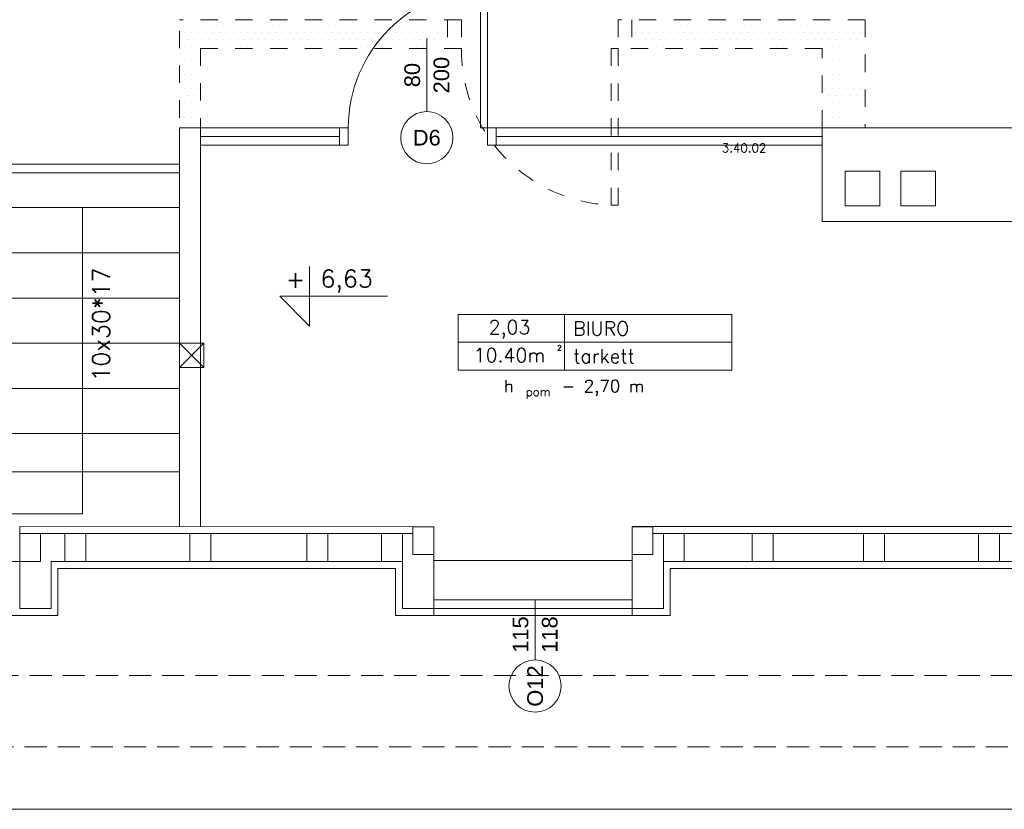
# Model space of a CAD drawing. Header units: millimetres. Extents: x -2274 to 12297, y -16157 to 26321.
# Tile 21 of 256: x -965 to -399, y -10157 to -9703. Entities that reach past the tile are written whole.
import ezdxf
from ezdxf.enums import TextEntityAlignment as Align

# ---------------------------------------------------------------- set-up
doc = ezdxf.new("R2010")
doc.units = ezdxf.units.MM
doc.linetypes.add('4002', pattern=[2, 1, -1])
doc.linetypes.add('DASHED', pattern=[19.05, 12.7, -6.35])
for name, color, linetype in [('-LI-WIDOK', 2, 'Continuous'), ('-MEBLE', 1, 'Continuous'), ('_PROJEKTOWANE', 5, 'Continuous'), ('drzwi łuk', 1, 'Continuous'), ('PROJEKTOWANE', 5, 'Continuous')]:
    doc.layers.add(name, color=color, linetype=linetype)
for name, color, linetype, lineweight in [('-ŚCIANY DZIAŁOWE', 3, 'Continuous', 35), ('-ŚCIANY NOŚNE', 4, 'Continuous', 53), ('CIENKA - KRESKOWANIA', 254, 'Continuous', 0), ('CIENKA - OPISY', 2, 'Continuous', 25)]:
    doc.layers.add(name, color=color, linetype=linetype, lineweight=lineweight)
doc.layers.add('DO USU', color=7, linetype='Continuous', true_color=0x969696)
doc.styles.add('ARIAL', font='arial.ttf', dxfattribs={"height": 0.5})
doc.styles.add('SIMPLEX', font='simplex')
doc.linetypes.add('ZIGZAG', pattern='A,0.00254,-5.08,[131,ltypeshp.shx,S=5.08,R=0,X=-5.08,Y=0],-10.16,[131,ltypeshp.shx,S=5.08,R=180,X=5.08,Y=0],-5.08', length=20.32254)

msp = doc.modelspace()

# ---------------------------------------------------------------- linework, layer by layer
at = {"layer": '-LI-WIDOK', "color": 253, "lineweight": 13}
for p, q in [((-1004.31, -9786.03), (-873, -9786.03)), ((-1004.31, -9791.03), (-873, -9791.03)), ((-490.5, -9790), (-490.5, -9810)), ((-470.5, -9790), (-490.5, -9790)), ((-470.5, -9810), (-470.5, -9790)), ((-458.5, -9790), (-458.5, -9810)), ((-438.5, -9790), (-458.5, -9790)), ((-438.5, -9810), (-438.5, -9790)), ((-1013.5, -9810.96), (-873, -9810.96)), ((-490.5, -9810), (-470.5, -9810)), ((-458.5, -9810), (-438.5, -9810)), ((-990.5, -9836.96), (-873, -9836.96)), ((-990.5, -9862.96), (-873, -9862.96)), ((-990.5, -9888.96), (-873, -9888.96)), ((-990.5, -9914.96), (-873, -9914.96)), ((-990.5, -9940.96), (-873, -9940.96)), ((-1142, -9963), (-873, -9963)), ((-964.86, -10041.56), (-964.86, -9994.45)), ((-964.86, -9994.45), (-726.95, -9994.51)), ((-964.86, -10014.45), (-964.86, -9998.45)), ((-964.86, -9998.45), (-952.86, -9998.45)), ((-952.86, -9998.45), (-926.84, -9998.45)), ((-952.86, -9998.45), (-952.86, -10014.45)), ((-938.84, -9998.45), (-738.95, -9998.45)), ((-938.84, -10014.45), (-938.84, -9998.45)), ((-926.84, -9998.45), (-926.84, -10014.45)), ((-867, -10014.45), (-867, -9998.45)), ((-863.84, -9998.45), (-851.84, -9998.45)), ((-855, -9998.45), (-855, -10014.45)), ((-799.84, -10014.45), (-799.84, -9998.45)), ((-799.84, -9998.45), (-787.84, -9998.45)), ((-787.84, -9998.45), (-787.84, -10014.45)), ((-744.95, -9998.45), (-756.95, -9998.45)), ((-756.95, -9998.45), (-756.95, -10014.45)), ((-744.95, -10014.45), (-744.95, -9998.45)), ((-738.95, -10010.51), (-738.95, -9994.51)), ((-738.95, -9994.51), (-726.95, -9994.51)), ((-726.95, -9994.45), (-726.95, -10041.56)), ((-726.95, -9994.51), (-726.95, -10010.51)), ((-612.95, -9994.45), (-203.29, -9994.45)), ((-612.95, -10041.56), (-612.95, -9994.51)), ((-612.95, -10010.51), (-612.95, -9994.51)), ((-612.95, -9994.51), (-600.95, -9994.51)), ((-600.95, -9994.51), (-600.95, -10010.51)), ((-600.95, -9998.45), (-203.29, -9998.45)), ((-594.95, -10014.45), (-594.95, -9998.45)), ((-594.95, -9998.45), (-582.95, -9998.45)), ((-582.95, -9998.45), (-582.95, -10014.45)), ((-543.84, -10014.45), (-543.84, -9998.45)), ((-543.84, -9998.45), (-531.84, -9998.45)), ((-531.84, -9998.45), (-531.84, -10014.45)), ((-479.84, -10014.45), (-479.84, -9998.45)), ((-479.84, -9998.45), (-467.84, -9998.45)), ((-467.84, -9998.45), (-467.84, -10014.45)), ((-413.84, -10014.45), (-413.84, -9998.45)), ((-413.84, -9998.45), (-401.84, -9998.45)), ((-401.84, -9998.45), (-401.84, -10014.45)), ((-1078.86, -10014.45), (-964.86, -10014.45)), ((-952.86, -10014.45), (-964.86, -10014.45)), ((-946.86, -10041.56), (-946.86, -10014.45)), ((-946.86, -10014.45), (-744.95, -10014.45)), ((-926.84, -10014.45), (-938.84, -10014.45)), ((-851.84, -10014.45), (-863.84, -10014.45)), ((-787.84, -10014.45), (-799.84, -10014.45)), ((-756.95, -10014.45), (-744.95, -10014.45)), ((-744.95, -10014.45), (-744.95, -10041.56)), ((-726.95, -10010.51), (-738.95, -10010.51)), ((-726.95, -10013.95), (-612.95, -10013.95)), ((-600.95, -10010.51), (-612.95, -10010.51)), ((-594.95, -10041.56), (-594.95, -10014.45)), ((-594.95, -10014.45), (-5, -10014.45)), ((-582.95, -10014.45), (-594.95, -10014.45)), ((-531.84, -10014.45), (-543.84, -10014.45)), ((-467.84, -10014.45), (-479.84, -10014.45)), ((-401.84, -10014.45), (-413.84, -10014.45)), ((-942.86, -10045.56), (-942.86, -10018.45)), ((-942.86, -10018.45), (-748.95, -10018.45)), ((-748.95, -10018.45), (-748.95, -10045.56)), ((-590.95, -10018.45), (-5, -10018.45)), ((-590.95, -10045.56), (-590.95, -10018.45)), ((-964.86, -10041.56), (-946.86, -10041.56)), ((-744.95, -10041.56), (-726.95, -10041.56)), ((-612.95, -10041.56), (-594.95, -10041.56)), ((-964.86, -10045.56), (-942.86, -10045.56)), ((-748.95, -10045.56), (-726.95, -10045.56)), ((-612.95, -10045.56), (-590.95, -10045.56)), ((-1710, -10157), (0, -10157))]:
    msp.add_line(p, q, dxfattribs=at)
at = {"layer": '-LI-WIDOK', "color": 253, "linetype": 'DASHED', "lineweight": 13}
for p, q in [((-1664, -10080), (-46, -10080)), ((-1705, -10121), (-5, -10121))]:
    msp.add_line(p, q, dxfattribs=at)
at = {"layer": '-MEBLE', "color": 253, "lineweight": 13}
for p, q in [((-798.29, -9844.8), (-798.29, -9879.09)), ((-815.44, -9861.94), (-753.44, -9861.94)), ((-815.44, -9861.94), (-798.29, -9879.09))]:
    msp.add_line(p, q, dxfattribs=at)
at = {"layer": '-ŚCIANY DZIAŁOWE', "color": 253, "lineweight": 13}
for p, q in [((-873, -9765), (-873, -9994.45)), ((-861, -9765), (-873, -9765)), ((-861, -9765), (-861, -9994.45)), ((-861, -9772.5), (-861, -9994.48)), ((-873, -9994.45), (-873, -9790.8)), ((-503.69, -9813), (-503.69, -9819)), ((-859, -9888.96), (-873, -9888.96)), ((-873, -9888.96), (-873, -9902.96)), ((-859, -9902.96), (-859, -9888.96)), ((-873, -9902.96), (-859, -9902.96)), ((-726.95, -10045.56), (-726.95, -10036.56)), ((-612.95, -10036.56), (-612.95, -10045.56))]:
    msp.add_line(p, q, dxfattribs=at)
at = {"layer": '-ŚCIANY NOŚNE', "color": 253, "lineweight": 13}
for p, q in [((-409.69, -9765), (-503.69, -9765)), ((-503.69, -9765), (-503.69, -9819)), ((-149.6, -9765), (-409.69, -9765)), ((-503.69, -9819), (-409.69, -9819)), ((-503.69, -9819), (-409.69, -9819)), ((-503.69, -9819), (-378.69, -9819))]:
    msp.add_line(p, q, dxfattribs=at)
at = {"layer": '_PROJEKTOWANE', "color": 253, "linetype": 'ZIGZAG', "lineweight": 13}
for p, q in [((-781, -9770), (-861, -9770)), ((-503.69, -9770), (-691, -9770))]:
    msp.add_line(p, q, dxfattribs=at)
at = {"layer": 'CIENKA - KRESKOWANIA', "color": 253, "linetype": 'DASHED', "lineweight": 13, "ltscale": 0.5}
for p, q in [((-621, -9703), (-621, -9710)), ((-613, -9703), (-613, -9703))]:
    msp.add_line(p, q, dxfattribs=at)
at = {"layer": 'DO USU', "color": 253, "linetype": '4002', "lineweight": 13, "ltscale": 10}
for p, q in [((-711, -9703), (-873, -9703)), ((-873, -9759.27), (-873, -9703)), ((-718.98, -9703), (-718.98, -9719.48)), ((-711, -9703), (-711, -9719.46)), ((-479, -9703), (-621, -9703)), ((-621, -9703), (-621, -9719.5)), ((-613, -9703), (-613, -9719.5)), ((-479, -9703), (-479, -9765)), ((-861, -9719.46), (-861, -9765)), ((-711, -9719.46), (-861, -9719.46)), ((-861, -9719.46), (-711, -9719.46)), ((-625, -9809.5), (-625, -9719.5)), ((-625, -9719.5), (-621, -9719.5)), ((-503.69, -9719.5), (-621, -9719.5)), ((-621, -9719.5), (-621, -9809.5)), ((-503.69, -9765), (-503.69, -9719.5)), ((-621, -9809.5), (-625, -9809.5))]:
    msp.add_line(p, q, dxfattribs=at)
at = {"layer": 'DO USU', "color": 253, "linetype": 'Continuous', "lineweight": 13, "ltscale": 10}
for p, q in [((-872.25, -9706.25), (-872.25, -9706.25)), ((-868.2, -9706.25), (-868.2, -9706.25)), ((-864.16, -9706.25), (-864.16, -9706.25)), ((-860.11, -9706.25), (-860.11, -9706.25)), ((-856.06, -9706.25), (-856.06, -9706.25)), ((-852.01, -9706.25), (-852.01, -9706.25)), ((-847.96, -9706.25), (-847.96, -9706.25)), ((-843.91, -9706.25), (-843.91, -9706.25)), ((-839.87, -9706.25), (-839.87, -9706.25)), ((-835.82, -9706.25), (-835.82, -9706.25)), ((-831.77, -9706.25), (-831.77, -9706.25)), ((-827.72, -9706.25), (-827.72, -9706.25)), ((-823.67, -9706.25), (-823.67, -9706.25)), ((-819.63, -9706.25), (-819.63, -9706.25)), ((-815.58, -9706.25), (-815.58, -9706.25)), ((-811.53, -9706.25), (-811.53, -9706.25)), ((-807.48, -9706.25), (-807.48, -9706.25)), ((-803.43, -9706.25), (-803.43, -9706.25)), ((-799.39, -9706.25), (-799.39, -9706.25)), ((-795.34, -9706.25), (-795.34, -9706.25)), ((-791.29, -9706.25), (-791.29, -9706.25)), ((-787.24, -9706.25), (-787.24, -9706.25)), ((-783.19, -9706.25), (-783.19, -9706.25)), ((-779.14, -9706.25), (-779.14, -9706.25)), ((-775.1, -9706.25), (-775.1, -9706.25)), ((-771.05, -9706.25), (-771.05, -9706.25)), ((-767, -9706.25), (-767, -9706.25)), ((-762.95, -9706.25), (-762.95, -9706.25)), ((-758.9, -9706.25), (-758.9, -9706.25)), ((-754.86, -9706.25), (-754.86, -9706.25)), ((-750.81, -9706.25), (-750.81, -9706.25)), ((-746.76, -9706.25), (-746.76, -9706.25)), ((-742.71, -9706.25), (-742.71, -9706.25)), ((-738.66, -9706.25), (-738.66, -9706.25)), ((-734.62, -9706.25), (-734.62, -9706.25)), ((-730.57, -9706.25), (-730.57, -9706.25)), ((-726.52, -9706.25), (-726.52, -9706.25)), ((-722.47, -9706.25), (-722.47, -9706.25)), ((-609.12, -9706.25), (-609.12, -9706.25)), ((-605.08, -9706.25), (-605.08, -9706.25)), ((-601.03, -9706.25), (-601.03, -9706.25)), ((-596.98, -9706.25), (-596.98, -9706.25)), ((-592.93, -9706.25), (-592.93, -9706.25)), ((-588.88, -9706.25), (-588.88, -9706.25)), ((-584.83, -9706.25), (-584.83, -9706.25)), ((-580.79, -9706.25), (-580.79, -9706.25)), ((-576.74, -9706.25), (-576.74, -9706.25)), ((-572.69, -9706.25), (-572.69, -9706.25)), ((-568.64, -9706.25), (-568.64, -9706.25)), ((-564.59, -9706.25), (-564.59, -9706.25)), ((-560.55, -9706.25), (-560.55, -9706.25)), ((-556.5, -9706.25), (-556.5, -9706.25)), ((-552.45, -9706.25), (-552.45, -9706.25)), ((-548.4, -9706.25), (-548.4, -9706.25)), ((-544.35, -9706.25), (-544.35, -9706.25)), ((-540.31, -9706.25), (-540.31, -9706.25)), ((-536.26, -9706.25), (-536.26, -9706.25)), ((-532.21, -9706.25), (-532.21, -9706.25)), ((-528.16, -9706.25), (-528.16, -9706.25)), ((-524.11, -9706.25), (-524.11, -9706.25)), ((-520.06, -9706.25), (-520.06, -9706.25)), ((-516.02, -9706.25), (-516.02, -9706.25)), ((-511.97, -9706.25), (-511.97, -9706.25)), ((-507.92, -9706.25), (-507.92, -9706.25)), ((-503.87, -9706.25), (-503.87, -9706.25)), ((-499.82, -9706.25), (-499.82, -9706.25)), ((-495.78, -9706.25), (-495.78, -9706.25)), ((-491.73, -9706.25), (-491.73, -9706.25)), ((-487.68, -9706.25), (-487.68, -9706.25)), ((-483.63, -9706.25), (-483.63, -9706.25)), ((-479.58, -9706.25), (-479.58, -9706.25)), ((-872.25, -9714.35), (-872.25, -9714.35)), ((-870.23, -9710.3), (-870.23, -9710.3)), ((-868.2, -9714.35), (-868.2, -9714.35)), ((-866.18, -9710.3), (-866.18, -9710.3)), ((-864.16, -9714.35), (-864.16, -9714.35)), ((-862.13, -9710.3), (-862.13, -9710.3)), ((-860.11, -9714.35), (-860.11, -9714.35)), ((-858.08, -9710.3), (-858.08, -9710.3)), ((-856.06, -9714.35), (-856.06, -9714.35)), ((-854.04, -9710.3), (-854.04, -9710.3)), ((-852.01, -9714.35), (-852.01, -9714.35)), ((-849.99, -9710.3), (-849.99, -9710.3)), ((-847.96, -9714.35), (-847.96, -9714.35)), ((-845.94, -9710.3), (-845.94, -9710.3)), ((-843.91, -9714.35), (-843.91, -9714.35)), ((-841.89, -9710.3), (-841.89, -9710.3)), ((-839.87, -9714.35), (-839.87, -9714.35)), ((-837.84, -9710.3), (-837.84, -9710.3)), ((-835.82, -9714.35), (-835.82, -9714.35)), ((-833.79, -9710.3), (-833.79, -9710.3)), ((-831.77, -9714.35), (-831.77, -9714.35)), ((-829.75, -9710.3), (-829.75, -9710.3)), ((-827.72, -9714.35), (-827.72, -9714.35)), ((-825.7, -9710.3), (-825.7, -9710.3)), ((-823.67, -9714.35), (-823.67, -9714.35)), ((-821.65, -9710.3), (-821.65, -9710.3)), ((-819.63, -9714.35), (-819.63, -9714.35)), ((-817.6, -9710.3), (-817.6, -9710.3)), ((-815.58, -9714.35), (-815.58, -9714.35)), ((-813.55, -9710.3), (-813.55, -9710.3)), ((-811.53, -9714.35), (-811.53, -9714.35)), ((-809.51, -9710.3), (-809.51, -9710.3)), ((-807.48, -9714.35), (-807.48, -9714.35)), ((-805.46, -9710.3), (-805.46, -9710.3)), ((-803.43, -9714.35), (-803.43, -9714.35)), ((-801.41, -9710.3), (-801.41, -9710.3)), ((-799.39, -9714.35), (-799.39, -9714.35)), ((-797.36, -9710.3), (-797.36, -9710.3)), ((-795.34, -9714.35), (-795.34, -9714.35)), ((-793.31, -9710.3), (-793.31, -9710.3)), ((-791.29, -9714.35), (-791.29, -9714.35)), ((-789.27, -9710.3), (-789.27, -9710.3)), ((-787.24, -9714.35), (-787.24, -9714.35)), ((-785.22, -9710.3), (-785.22, -9710.3)), ((-783.19, -9714.35), (-783.19, -9714.35)), ((-781.17, -9710.3), (-781.17, -9710.3)), ((-779.14, -9714.35), (-779.14, -9714.35)), ((-777.12, -9710.3), (-777.12, -9710.3)), ((-775.1, -9714.35), (-775.1, -9714.35)), ((-773.07, -9710.3), (-773.07, -9710.3)), ((-771.05, -9714.35), (-771.05, -9714.35)), ((-769.02, -9710.3), (-769.02, -9710.3)), ((-767, -9714.35), (-767, -9714.35)), ((-764.98, -9710.3), (-764.98, -9710.3)), ((-762.95, -9714.35), (-762.95, -9714.35)), ((-760.93, -9710.3), (-760.93, -9710.3)), ((-758.9, -9714.35), (-758.9, -9714.35)), ((-756.88, -9710.3), (-756.88, -9710.3)), ((-754.86, -9714.35), (-754.86, -9714.35)), ((-752.83, -9710.3), (-752.83, -9710.3)), ((-750.81, -9714.35), (-750.81, -9714.35)), ((-748.78, -9710.3), (-748.78, -9710.3)), ((-746.76, -9714.35), (-746.76, -9714.35)), ((-744.74, -9710.3), (-744.74, -9710.3)), ((-742.71, -9714.35), (-742.71, -9714.35)), ((-740.69, -9710.3), (-740.69, -9710.3)), ((-738.66, -9714.35), (-738.66, -9714.35)), ((-736.64, -9710.3), (-736.64, -9710.3)), ((-734.62, -9714.35), (-734.62, -9714.35)), ((-732.59, -9710.3), (-732.59, -9710.3)), ((-730.57, -9714.35), (-730.57, -9714.35)), ((-728.54, -9710.3), (-728.54, -9710.3)), ((-726.52, -9714.35), (-726.52, -9714.35)), ((-724.5, -9710.3), (-724.5, -9710.3)), ((-722.47, -9714.35), (-722.47, -9714.35)), ((-720.45, -9710.3), (-720.45, -9710.3)), ((-611.15, -9710.3), (-611.15, -9710.3)), ((-609.12, -9714.35), (-609.12, -9714.35)), ((-607.1, -9710.3), (-607.1, -9710.3)), ((-605.08, -9714.35), (-605.08, -9714.35)), ((-603.05, -9710.3), (-603.05, -9710.3)), ((-601.03, -9714.35), (-601.03, -9714.35)), ((-599, -9710.3), (-599, -9710.3)), ((-596.98, -9714.35), (-596.98, -9714.35)), ((-594.96, -9710.3), (-594.96, -9710.3)), ((-592.93, -9714.35), (-592.93, -9714.35)), ((-590.91, -9710.3), (-590.91, -9710.3)), ((-588.88, -9714.35), (-588.88, -9714.35)), ((-586.86, -9710.3), (-586.86, -9710.3)), ((-584.83, -9714.35), (-584.83, -9714.35)), ((-582.81, -9710.3), (-582.81, -9710.3)), ((-580.79, -9714.35), (-580.79, -9714.35)), ((-578.76, -9710.3), (-578.76, -9710.3)), ((-576.74, -9714.35), (-576.74, -9714.35)), ((-574.71, -9710.3), (-574.71, -9710.3)), ((-572.69, -9714.35), (-572.69, -9714.35)), ((-570.67, -9710.3), (-570.67, -9710.3)), ((-568.64, -9714.35), (-568.64, -9714.35)), ((-566.62, -9710.3), (-566.62, -9710.3)), ((-564.59, -9714.35), (-564.59, -9714.35)), ((-562.57, -9710.3), (-562.57, -9710.3)), ((-560.55, -9714.35), (-560.55, -9714.35)), ((-558.52, -9710.3), (-558.52, -9710.3)), ((-556.5, -9714.35), (-556.5, -9714.35)), ((-554.47, -9710.3), (-554.47, -9710.3)), ((-552.45, -9714.35), (-552.45, -9714.35)), ((-550.43, -9710.3), (-550.43, -9710.3)), ((-548.4, -9714.35), (-548.4, -9714.35)), ((-546.38, -9710.3), (-546.38, -9710.3)), ((-544.35, -9714.35), (-544.35, -9714.35)), ((-542.33, -9710.3), (-542.33, -9710.3)), ((-540.31, -9714.35), (-540.31, -9714.35)), ((-538.28, -9710.3), (-538.28, -9710.3)), ((-536.26, -9714.35), (-536.26, -9714.35)), ((-534.23, -9710.3), (-534.23, -9710.3)), ((-532.21, -9714.35), (-532.21, -9714.35)), ((-530.19, -9710.3), (-530.19, -9710.3)), ((-528.16, -9714.35), (-528.16, -9714.35)), ((-526.14, -9710.3), (-526.14, -9710.3)), ((-524.11, -9714.35), (-524.11, -9714.35)), ((-522.09, -9710.3), (-522.09, -9710.3)), ((-520.06, -9714.35), (-520.06, -9714.35)), ((-518.04, -9710.3), (-518.04, -9710.3)), ((-516.02, -9714.35), (-516.02, -9714.35)), ((-513.99, -9710.3), (-513.99, -9710.3)), ((-511.97, -9714.35), (-511.97, -9714.35)), ((-509.94, -9710.3), (-509.94, -9710.3)), ((-507.92, -9714.35), (-507.92, -9714.35)), ((-505.9, -9710.3), (-505.9, -9710.3)), ((-503.87, -9714.35), (-503.87, -9714.35)), ((-501.85, -9710.3), (-501.85, -9710.3)), ((-499.82, -9714.35), (-499.82, -9714.35)), ((-497.8, -9710.3), (-497.8, -9710.3)), ((-495.78, -9714.35), (-495.78, -9714.35)), ((-493.75, -9710.3), (-493.75, -9710.3)), ((-491.73, -9714.35), (-491.73, -9714.35)), ((-489.7, -9710.3), (-489.7, -9710.3)), ((-487.68, -9714.35), (-487.68, -9714.35)), ((-485.66, -9710.3), (-485.66, -9710.3)), ((-483.63, -9714.35), (-483.63, -9714.35)), ((-481.61, -9710.3), (-481.61, -9710.3)), ((-479.58, -9714.35), (-479.58, -9714.35)), ((-870.23, -9718.39), (-870.23, -9718.39)), ((-866.18, -9718.39), (-866.18, -9718.39)), ((-862.13, -9718.39), (-862.13, -9718.39)), ((-858.08, -9718.39), (-858.08, -9718.39)), ((-854.04, -9718.39), (-854.04, -9718.39)), ((-849.99, -9718.39), (-849.99, -9718.39)), ((-845.94, -9718.39), (-845.94, -9718.39)), ((-841.89, -9718.39), (-841.89, -9718.39)), ((-837.84, -9718.39), (-837.84, -9718.39)), ((-833.79, -9718.39), (-833.79, -9718.39)), ((-829.75, -9718.39), (-829.75, -9718.39)), ((-825.7, -9718.39), (-825.7, -9718.39)), ((-821.65, -9718.39), (-821.65, -9718.39)), ((-817.6, -9718.39), (-817.6, -9718.39)), ((-813.55, -9718.39), (-813.55, -9718.39)), ((-809.51, -9718.39), (-809.51, -9718.39)), ((-805.46, -9718.39), (-805.46, -9718.39)), ((-801.41, -9718.39), (-801.41, -9718.39)), ((-797.36, -9718.39), (-797.36, -9718.39)), ((-793.31, -9718.39), (-793.31, -9718.39)), ((-789.27, -9718.39), (-789.27, -9718.39)), ((-785.22, -9718.39), (-785.22, -9718.39)), ((-781.17, -9718.39), (-781.17, -9718.39)), ((-777.12, -9718.39), (-777.12, -9718.39)), ((-773.07, -9718.39), (-773.07, -9718.39)), ((-769.02, -9718.39), (-769.02, -9718.39)), ((-764.98, -9718.39), (-764.98, -9718.39)), ((-760.93, -9718.39), (-760.93, -9718.39)), ((-756.88, -9718.39), (-756.88, -9718.39)), ((-752.83, -9718.39), (-752.83, -9718.39)), ((-748.78, -9718.39), (-748.78, -9718.39)), ((-744.74, -9718.39), (-744.74, -9718.39)), ((-740.69, -9718.39), (-740.69, -9718.39)), ((-736.64, -9718.39), (-736.64, -9718.39)), ((-732.59, -9718.39), (-732.59, -9718.39)), ((-728.54, -9718.39), (-728.54, -9718.39)), ((-724.5, -9718.39), (-724.5, -9718.39)), ((-720.45, -9718.39), (-720.45, -9718.39)), ((-611.15, -9718.39), (-611.15, -9718.39)), ((-607.1, -9718.39), (-607.1, -9718.39)), ((-603.05, -9718.39), (-603.05, -9718.39)), ((-599, -9718.39), (-599, -9718.39)), ((-594.96, -9718.39), (-594.96, -9718.39)), ((-590.91, -9718.39), (-590.91, -9718.39)), ((-586.86, -9718.39), (-586.86, -9718.39)), ((-582.81, -9718.39), (-582.81, -9718.39)), ((-578.76, -9718.39), (-578.76, -9718.39)), ((-574.71, -9718.39), (-574.71, -9718.39)), ((-570.67, -9718.39), (-570.67, -9718.39)), ((-566.62, -9718.39), (-566.62, -9718.39)), ((-562.57, -9718.39), (-562.57, -9718.39)), ((-558.52, -9718.39), (-558.52, -9718.39)), ((-554.47, -9718.39), (-554.47, -9718.39)), ((-550.43, -9718.39), (-550.43, -9718.39)), ((-546.38, -9718.39), (-546.38, -9718.39)), ((-542.33, -9718.39), (-542.33, -9718.39)), ((-538.28, -9718.39), (-538.28, -9718.39)), ((-534.23, -9718.39), (-534.23, -9718.39)), ((-530.19, -9718.39), (-530.19, -9718.39)), ((-526.14, -9718.39), (-526.14, -9718.39)), ((-522.09, -9718.39), (-522.09, -9718.39)), ((-518.04, -9718.39), (-518.04, -9718.39)), ((-513.99, -9718.39), (-513.99, -9718.39)), ((-509.94, -9718.39), (-509.94, -9718.39)), ((-505.9, -9718.39), (-505.9, -9718.39)), ((-501.85, -9718.39), (-501.85, -9718.39)), ((-497.8, -9718.39), (-497.8, -9718.39)), ((-493.75, -9718.39), (-493.75, -9718.39)), ((-489.7, -9718.39), (-489.7, -9718.39)), ((-485.66, -9718.39), (-485.66, -9718.39)), ((-481.61, -9718.39), (-481.61, -9718.39)), ((-872.25, -9722.44), (-872.25, -9722.44)), ((-870.23, -9726.49), (-870.23, -9726.49)), ((-868.2, -9722.44), (-868.2, -9722.44)), ((-866.18, -9726.49), (-866.18, -9726.49)), ((-864.16, -9722.44), (-864.16, -9722.44)), ((-862.13, -9726.49), (-862.13, -9726.49)), ((-501.85, -9726.49), (-501.85, -9726.49)), ((-499.82, -9722.44), (-499.82, -9722.44)), ((-497.8, -9726.49), (-497.8, -9726.49)), ((-495.78, -9722.44), (-495.78, -9722.44)), ((-493.75, -9726.49), (-493.75, -9726.49)), ((-491.73, -9722.44), (-491.73, -9722.44)), ((-489.7, -9726.49), (-489.7, -9726.49)), ((-487.68, -9722.44), (-487.68, -9722.44)), ((-485.66, -9726.49), (-485.66, -9726.49)), ((-483.63, -9722.44), (-483.63, -9722.44)), ((-481.61, -9726.49), (-481.61, -9726.49)), ((-479.58, -9722.44), (-479.58, -9722.44)), ((-872.25, -9730.54), (-872.25, -9730.54)), ((-868.2, -9730.54), (-868.2, -9730.54)), ((-864.16, -9730.54), (-864.16, -9730.54)), ((-499.82, -9730.54), (-499.82, -9730.54)), ((-495.78, -9730.54), (-495.78, -9730.54)), ((-491.73, -9730.54), (-491.73, -9730.54)), ((-487.68, -9730.54), (-487.68, -9730.54)), ((-483.63, -9730.54), (-483.63, -9730.54)), ((-479.58, -9730.54), (-479.58, -9730.54)), ((-870.23, -9734.59), (-870.23, -9734.59)), ((-866.18, -9734.59), (-866.18, -9734.59)), ((-862.13, -9734.59), (-862.13, -9734.59)), ((-501.85, -9734.59), (-501.85, -9734.59)), ((-497.8, -9734.59), (-497.8, -9734.59)), ((-493.75, -9734.59), (-493.75, -9734.59)), ((-489.7, -9734.59), (-489.7, -9734.59)), ((-485.66, -9734.59), (-485.66, -9734.59)), ((-481.61, -9734.59), (-481.61, -9734.59)), ((-872.25, -9738.63), (-872.25, -9738.63)), ((-870.23, -9742.68), (-870.23, -9742.68)), ((-868.2, -9738.63), (-868.2, -9738.63)), ((-866.18, -9742.68), (-866.18, -9742.68)), ((-864.16, -9738.63), (-864.16, -9738.63)), ((-862.13, -9742.68), (-862.13, -9742.68)), ((-501.85, -9742.68), (-501.85, -9742.68)), ((-499.82, -9738.63), (-499.82, -9738.63)), ((-497.8, -9742.68), (-497.8, -9742.68)), ((-495.78, -9738.63), (-495.78, -9738.63)), ((-493.75, -9742.68), (-493.75, -9742.68)), ((-491.73, -9738.63), (-491.73, -9738.63)), ((-489.7, -9742.68), (-489.7, -9742.68)), ((-487.68, -9738.63), (-487.68, -9738.63)), ((-485.66, -9742.68), (-485.66, -9742.68)), ((-483.63, -9738.63), (-483.63, -9738.63)), ((-481.61, -9742.68), (-481.61, -9742.68)), ((-479.58, -9738.63), (-479.58, -9738.63)), ((-872.25, -9746.73), (-872.25, -9746.73)), ((-868.2, -9746.73), (-868.2, -9746.73)), ((-864.16, -9746.73), (-864.16, -9746.73)), ((-499.82, -9746.73), (-499.82, -9746.73)), ((-495.78, -9746.73), (-495.78, -9746.73)), ((-491.73, -9746.73), (-491.73, -9746.73)), ((-487.68, -9746.73), (-487.68, -9746.73)), ((-483.63, -9746.73), (-483.63, -9746.73)), ((-479.58, -9746.73), (-479.58, -9746.73)), ((-872.25, -9754.83), (-872.25, -9754.83)), ((-870.23, -9750.78), (-870.23, -9750.78)), ((-868.2, -9754.83), (-868.2, -9754.83)), ((-866.18, -9750.78), (-866.18, -9750.78)), ((-864.16, -9754.83), (-864.16, -9754.83)), ((-862.13, -9750.78), (-862.13, -9750.78)), ((-501.85, -9750.78), (-501.85, -9750.78)), ((-499.82, -9754.83), (-499.82, -9754.83)), ((-497.8, -9750.78), (-497.8, -9750.78)), ((-495.78, -9754.83), (-495.78, -9754.83)), ((-493.75, -9750.78), (-493.75, -9750.78)), ((-491.73, -9754.83), (-491.73, -9754.83)), ((-489.7, -9750.78), (-489.7, -9750.78)), ((-487.68, -9754.83), (-487.68, -9754.83)), ((-485.66, -9750.78), (-485.66, -9750.78)), ((-483.63, -9754.83), (-483.63, -9754.83)), ((-481.61, -9750.78), (-481.61, -9750.78)), ((-479.58, -9754.83), (-479.58, -9754.83)), ((-870.23, -9758.87), (-870.23, -9758.87)), ((-866.18, -9758.87), (-866.18, -9758.87)), ((-862.13, -9758.87), (-862.13, -9758.87)), ((-501.85, -9758.87), (-501.85, -9758.87)), ((-497.8, -9758.87), (-497.8, -9758.87)), ((-493.75, -9758.87), (-493.75, -9758.87)), ((-489.7, -9758.87), (-489.7, -9758.87)), ((-485.66, -9758.87), (-485.66, -9758.87)), ((-481.61, -9758.87), (-481.61, -9758.87)), ((-499.82, -9762.92), (-499.82, -9762.92)), ((-495.78, -9762.92), (-495.78, -9762.92)), ((-491.73, -9762.92), (-491.73, -9762.92)), ((-487.68, -9762.92), (-487.68, -9762.92)), ((-483.63, -9762.92), (-483.63, -9762.92)), ((-479.58, -9762.92), (-479.58, -9762.92))]:
    msp.add_line(p, q, dxfattribs=at)
at = {"layer": 'DO USU', "color": 253, "linetype": '4002', "lineweight": 13, "ltscale": 10}
msp.add_arc((-621.44, -9720.01), 89.56, 179.6716, 267.7245, dxfattribs=at)
at = {"layer": 'drzwi łuk', "color": 253, "lineweight": 13, "ltscale": 0.5}
for p, q in [((-928.75, -9810.96), (-928.75, -9987.14)), ((-712.83, -9872.43), (-555.64, -9872.43)), ((-712.83, -9872.43), (-712.83, -9904.43)), ((-651.76, -9872.43), (-651.76, -9904.43)), ((-555.64, -9872.43), (-555.64, -9904.43)), ((-873, -9888.96), (-859, -9902.96)), ((-859, -9888.96), (-873, -9902.96)), ((-712.83, -9888.43), (-555.64, -9888.43)), ((-712.83, -9904.43), (-555.64, -9904.43)), ((-928.75, -9987.14), (-1066.2, -9987.14))]:
    msp.add_line(p, q, dxfattribs=at)
at = {"layer": 'PROJEKTOWANE', "color": 253, "lineweight": 13}
for p, q in [((-700, -9685), (-700, -9765)), ((-696, -9765), (-696, -9685)), ((-730.9, -9755.76), (-730.9, -9713.76)), ((-781, -9765), (-861, -9765)), ((-861, -9765), (-861, -9775)), ((-781, -9765), (-776, -9765)), ((-781, -9775), (-781, -9765)), ((-781, -9775), (-781, -9765)), ((-776, -9765), (-776, -9775)), ((-700, -9765), (-696, -9765)), ((-696, -9765), (-691, -9765)), ((-696, -9775), (-696, -9765)), ((-691, -9765), (-691, -9775)), ((-503.69, -9765), (-691, -9765)), ((-691, -9765), (-691, -9775)), ((-503.69, -9775), (-503.69, -9765)), ((-861, -9775), (-781, -9775)), ((-776, -9775), (-781, -9775)), ((-691, -9775), (-696, -9775)), ((-691, -9775), (-503.69, -9775)), ((-612.95, -10036.56), (-726.95, -10036.56)), ((-726.95, -10036.56), (-612.95, -10036.56)), ((-668.67, -10036.56), (-668.67, -10071.11)), ((-612.95, -10041.56), (-726.95, -10041.56)), ((-726.95, -10041.56), (-612.95, -10041.56)), ((-720.09, -10041.56), (-619.82, -10041.56)), ((-1021.86, -10045.56), (-964.86, -10045.56)), ((-612.95, -10045.56), (-726.95, -10045.56))]:
    msp.add_line(p, q, dxfattribs=at)
for centre in [(-730.9, -9770.76), (-668.67, -10086.11)]:
    msp.add_circle(centre, 15, dxfattribs=at)
msp.add_arc((-696, -9765), 80, 90, 180, dxfattribs=at)

# ---------------------------------------------------------------- texts
at = {"layer": '-LI-WIDOK', "color": 253, "lineweight": 13, "style": 'SIMPLEX'}
for s, p in [('+', (-806.42, -9852.18)), ('6,63', (-776.94, -9853.33))]:
    msp.add_text(s, height=10, dxfattribs=at).set_placement(p, align=Align.MIDDLE)
for s, height, p in [('2,03', 8, (-683.37, -9879.79)), ('2', 3, (-654.61, -9891.59)), ('10.40m', 8, (-683.37, -9895.79))]:
    msp.add_text(s, height=height, dxfattribs=at).set_placement(p, align=Align.MIDDLE_CENTER)
for s, height, p in [('BIURO', 8, (-646.76, -9884.43)), ('h ', 7, (-686.64, -9917.11)), (' - 2,70 m', 7, (-658.1, -9917.11)), ('pom', 4.9, (-673.97, -9919.33))]:
    msp.add_text(s, height=height, dxfattribs=at).set_placement(p)
at = {"layer": 'CIENKA - OPISY', "color": 253, "lineweight": 13, "style": 'SIMPLEX'}
msp.add_text('10x30*17', height=10, rotation=90, dxfattribs=at).set_placement((-918.07, -9878.18), align=Align.MIDDLE_CENTER)
at = {"layer": 'PROJEKTOWANE', "color": 253, "lineweight": 13, "style": 'ARIAL'}
for s, p in [('200', (-722.52, -9734.76)), ('80', (-739.3, -9734.76)), ('115', (-677.07, -10056.51)), ('118', (-660.28, -10056.51)), ('O12', (-668.67, -10086.11))]:
    msp.add_text(s, height=9, rotation=90, dxfattribs=at).set_placement(p, align=Align.MIDDLE_CENTER)
msp.add_text('D6', height=9, dxfattribs=at).set_placement((-730.9, -9770.76), align=Align.MIDDLE_CENTER)
at = {"layer": 'PROJEKTOWANE', "color": 253, "lineweight": 13, "style": 'SIMPLEX'}
msp.add_text('3.40.02', height=5, dxfattribs=at).set_placement((-548.56, -9776.68), align=Align.MIDDLE)
msp.add_text('tarkett', height=8, dxfattribs=at).set_placement((-646.76, -9900.43))

doc.saveas('drawing.dxf')
